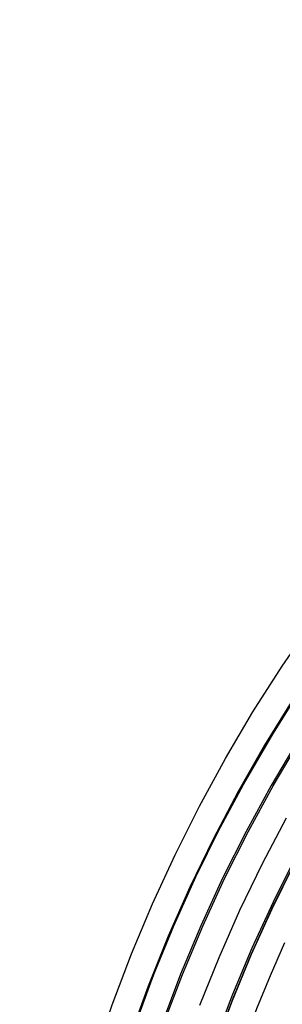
# Model space of a CAD drawing. Header units: millimetres. Extents: x -356 to 356, y -410 to 410.
# Tile 26 of 126: x -28.51 to -23.74, y 9.66 to 27.52. Entities that reach past the tile are written whole.
import ezdxf

# ---------------------------------------------------------------- set-up
doc = ezdxf.new("R2010")
doc.units = ezdxf.units.MM
doc.header["$MEASUREMENT"] = 0
doc.layers.add('1', color=7, linetype='Continuous')

msp = doc.modelspace()

# ---------------------------------------------------------------- linework, layer by layer
at = {"layer": '1', "color": 252, "extrusion": (-0.000237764, 0, 1)}
msp.add_lwpolyline([(27.502, 0), (27.486, 0.95), (27.437, 1.899), (27.355, 2.846), (27.24, 3.789), (27.093, 4.728), (26.914, 5.661), (26.702, 6.587), (26.459, 7.506), (26.184, 8.416), (25.878, 9.315), (25.541, 10.204), (25.174, 11.08), (24.776, 11.943), (24.349, 12.792), (23.893, 13.626), (23.409, 14.443), (22.896, 15.243), (22.356, 16.025), (21.79, 16.788), (21.197, 17.531), (20.58, 18.253), (19.937, 18.953), (19.271, 19.631), (18.582, 20.285), (17.871, 20.915), (17.138, 21.521), (16.385, 22.1), (15.613, 22.653), (14.822, 23.179), (14.013, 23.678), (13.187, 24.148), (12.346, 24.59), (11.49, 25.002), (10.62, 25.385), (9.737, 25.737), (8.843, 26.059), (7.938, 26.349), (7.024, 26.608), (6.101, 26.836), (5.172, 27.031), (4.235, 27.194), (3.294, 27.325), (2.349, 27.423), (1.401, 27.489), (0.452, 27.522), (-0.499, 27.522), (-1.448, 27.489), (-2.396, 27.423), (-3.341, 27.325), (-4.283, 27.194), (-5.219, 27.031), (-6.149, 26.836), (-7.071, 26.608), (-7.985, 26.349), (-8.89, 26.059), (-9.784, 25.737), (-10.667, 25.385), (-11.537, 25.002), (-12.393, 24.59), (-13.234, 24.148), (-14.06, 23.678), (-14.869, 23.179), (-15.66, 22.653), (-16.433, 22.1), (-17.186, 21.521), (-17.918, 20.915), (-18.629, 20.285), (-19.319, 19.631), (-19.985, 18.953), (-20.627, 18.253), (-21.245, 17.531), (-21.837, 16.788), (-22.404, 16.025), (-22.943, 15.243), (-23.456, 14.443), (-23.94, 13.626), (-24.396, 12.792), (-24.823, 11.943), (-25.221, 11.08), (-25.588, 10.204), (-25.925, 9.315), (-26.231, 8.416), (-26.506, 7.506), (-26.75, 6.587), (-26.961, 5.661), (-27.14, 4.728), (-27.287, 3.789), (-27.402, 2.846), (-27.484, 1.899), (-27.533, 0.95), (-27.549, 0)], dxfattribs=at)
at = {"layer": '1', "color": 252, "extrusion": (-8.22423e-05, 0, 1)}
msp.add_lwpolyline([(26.518, 0), (26.502, 0.916), (26.455, 1.83), (26.376, 2.742), (26.265, 3.651), (26.124, 4.556), (25.951, 5.455), (25.747, 6.348), (25.512, 7.233), (25.248, 8.11), (24.953, 8.977), (24.628, 9.833), (24.274, 10.677), (23.891, 11.509), (23.479, 12.327), (23.04, 13.131), (22.573, 13.918), (22.079, 14.689), (21.559, 15.443), (21.013, 16.178), (20.442, 16.894), (19.847, 17.59), (19.228, 18.265), (18.586, 18.918), (17.922, 19.548), (17.236, 20.156), (16.53, 20.739), (15.805, 21.297), (15.06, 21.83), (14.298, 22.337), (13.518, 22.818), (12.723, 23.271), (11.912, 23.697), (11.087, 24.094), (10.249, 24.463), (9.398, 24.802), (8.536, 25.112), (7.665, 25.392), (6.784, 25.642), (5.894, 25.861), (4.998, 26.049), (4.096, 26.206), (3.189, 26.332), (2.278, 26.427), (1.365, 26.49), (0.45, 26.522), (-0.466, 26.522), (-1.381, 26.49), (-2.295, 26.427), (-3.206, 26.332), (-4.112, 26.206), (-5.015, 26.049), (-5.911, 25.861), (-6.8, 25.642), (-7.681, 25.392), (-8.553, 25.112), (-9.414, 24.802), (-10.265, 24.463), (-11.103, 24.094), (-11.928, 23.697), (-12.739, 23.271), (-13.535, 22.818), (-14.314, 22.337), (-15.077, 21.83), (-15.821, 21.297), (-16.547, 20.739), (-17.253, 20.156), (-17.938, 19.548), (-18.602, 18.918), (-19.244, 18.265), (-19.863, 17.59), (-20.458, 16.894), (-21.029, 16.178), (-21.575, 15.443), (-22.095, 14.689), (-22.589, 13.918), (-23.056, 13.131), (-23.496, 12.327), (-23.907, 11.509), (-24.29, 10.677), (-24.644, 9.833), (-24.969, 8.977), (-25.264, 8.11), (-25.529, 7.233), (-25.763, 6.348), (-25.967, 5.455), (-26.14, 4.556), (-26.282, 3.651), (-26.392, 2.742), (-26.471, 1.83), (-26.518, 0.916), (-26.534, 0)], dxfattribs=at)
at = {"layer": '1', "color": 252}
for points in [[(-28.512, 0), (-28.495, 0.984), (-28.444, 1.967), (-28.36, 2.948), (-28.241, 3.925), (-28.089, 4.897), (-27.903, 5.864), (-27.684, 6.823), (-27.432, 7.775), (-27.147, 8.717), (-26.83, 9.649), (-26.481, 10.569), (-26.1, 11.477), (-25.689, 12.371), (-25.246, 13.25), (-24.774, 14.114), (-24.272, 14.961), (-23.741, 15.789), (-23.182, 16.599)], [(-23.399, 15.379), (-23.918, 14.557), (-24.409, 13.718), (-24.871, 12.863), (-25.302, 11.992), (-25.703, 11.107), (-26.073, 10.208), (-26.411, 9.297)], [(-26.511, 9.009), (-26.281, 9.659), (-26.034, 10.307), (-25.77, 10.951), (-25.488, 11.592), (-25.188, 12.229), (-24.872, 12.86), (-24.538, 13.486), (-24.188, 14.105), (-23.82, 14.717), (-23.436, 15.322)], [(-26.511, 9.009), (-26.281, 9.659), (-26.034, 10.307), (-25.77, 10.951), (-25.488, 11.592), (-25.188, 12.229), (-24.872, 12.86), (-24.538, 13.486), (-24.188, 14.105), (-23.82, 14.717), (-23.436, 15.322)], [(-23.419, 15.348), (-23.937, 14.526), (-24.427, 13.687), (-24.887, 12.832), (-25.317, 11.961), (-25.716, 11.076), (-26.085, 10.177), (-26.422, 9.266)], [(-23.547, 15.185), (-24.06, 14.359), (-24.544, 13.515), (-24.998, 12.655), (-25.422, 11.78), (-25.816, 10.891), (-26.178, 9.988), (-26.509, 9.074)], [(-27.512, 0), (-27.496, 0.95), (-27.447, 1.898), (-27.365, 2.844), (-27.25, 3.787), (-27.103, 4.725), (-26.924, 5.658), (-26.713, 6.584), (-26.47, 7.502), (-26.195, 8.411), (-25.889, 9.311), (-25.552, 10.199), (-25.185, 11.074), (-24.788, 11.937), (-24.361, 12.786), (-23.905, 13.619), (-23.421, 14.436)], [(-23.668, 13.033), (-24.106, 12.204), (-24.515, 11.36), (-24.895, 10.502), (-25.244, 9.632)], [(-26.5, 0), (-26.484, 0.912), (-26.437, 1.823), (-26.359, 2.732), (-26.249, 3.638), (-26.108, 4.539), (-25.937, 5.435), (-25.734, 6.325), (-25.501, 7.207), (-25.238, 8.08), (-24.945, 8.944), (-24.622, 9.797), (-24.271, 10.639), (-23.89, 11.468), (-23.481, 12.284)], [(-23.529, 12.192), (-23.931, 11.381), (-24.306, 10.558), (-24.652, 9.722), (-24.97, 8.874), (-25.258, 8.017), (-25.517, 7.15), (-25.747, 6.274), (-25.946, 5.392), (-26.115, 4.503), (-26.253, 3.608), (-26.361, 2.71), (-26.438, 1.808), (-26.485, 0.905), (-26.5, 0)], [(-26.5, 0), (-26.485, 0.905), (-26.438, 1.808), (-26.361, 2.71), (-26.253, 3.608), (-26.115, 4.503), (-25.946, 5.392), (-25.747, 6.274), (-25.517, 7.15), (-25.258, 8.017), (-24.97, 8.874), (-24.652, 9.722), (-24.306, 10.558), (-23.931, 11.381), (-23.529, 12.192)], [(-26.026, 0), (-26.02, 0.578), (-26, 1.16), (-25.967, 1.747), (-25.921, 2.339), (-25.86, 2.933), (-25.785, 3.532), (-25.696, 4.133), (-25.591, 4.736), (-25.472, 5.341), (-25.337, 5.947), (-25.187, 6.554), (-25.021, 7.161), (-24.84, 7.768), (-24.642, 8.374), (-24.428, 8.978), (-24.199, 9.58), (-23.953, 10.179), (-23.691, 10.775)], [(-26.026, 0), (-26.02, 0.578), (-26, 1.16), (-25.967, 1.747), (-25.921, 2.339), (-25.86, 2.933), (-25.785, 3.532), (-25.696, 4.133), (-25.591, 4.736), (-25.472, 5.341), (-25.337, 5.947), (-25.187, 6.554), (-25.021, 7.161), (-24.84, 7.768), (-24.642, 8.374), (-24.428, 8.978), (-24.199, 9.58), (-23.953, 10.179), (-23.691, 10.775)]]:
    msp.add_lwpolyline(points, dxfattribs=at)

doc.saveas('drawing.dxf')
